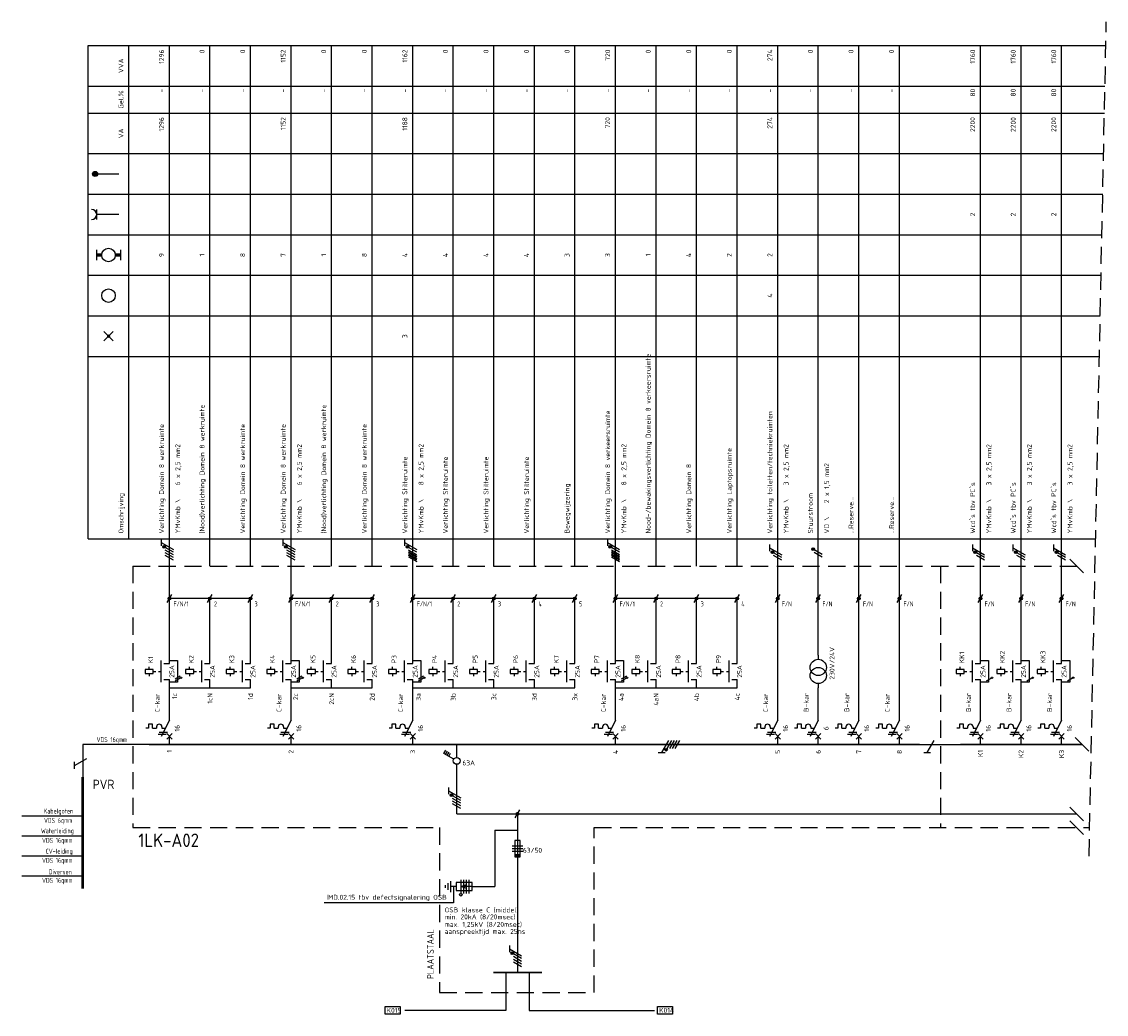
# Model space of a CAD drawing. Extents: x -1224 to 18134, y -20786 to 3554.
# Tile 56 of 88: x 7162 to 7563, y -606 to -239. Entities that reach past the tile are written whole.
import ezdxf
from ezdxf.enums import TextEntityAlignment as Align

# ---------------------------------------------------------------- set-up
doc = ezdxf.new("R2010")
doc.units = 0
doc.linetypes.add('HIDDEN', pattern=[9.525, 6.35, -3.175])
doc.linetypes.add('STABI11', pattern=[2, 1, -1])
doc.layers.get('0').update_dxf_attribs({"linetype": 'CONTINUOUS'})
for name, color, linetype in [('E-principe', 3, 'CONTINUOUS'), ('E-tekst', 2, 'CONTINUOUS'), ('EL$1----', 3, 'CONTINUOUS'), ('EL$1----_1LK-A04', 3, 'CONTINUOUS'), ('EL$1----_1LK-A08', 3, 'CONTINUOUS'), ('EL6131--_KG', 3, 'CONTINUOUS'), ('kast', 1, 'CONTINUOUS')]:
    doc.layers.add(name, color=color, linetype=linetype)
doc.styles.add('BURO-018', font='ISO.shx', dxfattribs={"height": 1.8})
doc.styles.add('BURO-035', font='ISO.shx', dxfattribs={"height": 3.5})
doc.styles.add('BURO-050', font='ISO.shx', dxfattribs={"height": 5})
doc.styles.get("Standard").update_dxf_attribs({"font": 'iso.shx'})

# ---------------------------------------------------------------- blocks, each defined once
blk = doc.blocks.new('RAIL3')
at = {"color": 0, "linetype": 'Continuous'}
for p, q in [((-6, 0), (6, 0)), ((1.73, 3), (-0.87, -1.5)), ((2.98, 3), (0.48, 3))]:
    blk.add_line(p, q, dxfattribs=at)
blk = doc.blocks.new('0302A1_')
at = {"color": 0, "linetype": 'Continuous'}
blk.add_line((-0.87, -1.5), (0.87, 1.5), dxfattribs=at)
at = {"color": 0, "const_width": 0.5}
blk.add_lwpolyline([(-0.25, 0, 1), (0.25, 0, 1)], format="xyb", close=True, dxfattribs=at)
at = {"color": 0, "linetype": 'Continuous'}
blk.add_circle((0, 0), 0.5, dxfattribs=at)
blk = doc.blocks.new('HL3')
at = {"color": 0, "linetype": 'Continuous'}
for p, q in [((-3, 6.98), (-3, 4.48)), ((-3, 5.73), (1.5, 3.13)), ((1.5, 2.13), (-1.5, 3.87)), ((1.5, 1.13), (-1.5, 2.87)), ((1.5, 0.13), (-1.5, 1.87)), ((1.5, -0.87), (-1.5, 0.87))]:
    blk.add_line(p, q, dxfattribs=at)
at = {"color": 0, "linetype": 'Continuous', "const_width": 0.5}
blk.add_lwpolyline([(-1.68, 4.12, 1), (-2.18, 4.12, 1)], format="xyb", close=True, dxfattribs=at)
at = {"color": 0, "linetype": 'Continuous'}
blk.add_circle((-1.93, 4.12), 0.5, dxfattribs=at)
blk = doc.blocks.new('E00515')
at = {"color": 0, "linetype": 'Continuous'}
for p, q in [((6, 1.5), (0, 1.5)), ((0, 1.5), (0, -1.5)), ((0, 0), (4, 0)), ((1.25, -2.5), (1.25, 2.5)), ((2.25, -2.5), (2.25, 2.5)), ((4, 0), (2.5, 0.5)), ((2.5, -0.5), (4, 0)), ((3.25, -2.5), (3.25, 2.5)), ((4.25, -2.5), (4.25, 2.5)), ((6, -1.5), (6, 1.5)), ((6, 0), (8, 0)), ((8, -2), (8, 2)), ((9, -1.25), (9, 1.25)), ((10, -0.5), (10, 0.5)), ((0, -1.5), (6, -1.5))]:
    blk.add_line(p, q, dxfattribs=at)
blk.add_circle((4.25, 3), 0.5, dxfattribs=at)
blk = doc.blocks.new('L1')
at = {"color": 0, "linetype": 'Continuous'}
for p, q in [((-3, 73.98), (-3, 71.48)), ((-3, 72.73), (1.5, 70.13)), ((1.5, 69.13), (-1.5, 70.87)), ((1.5, 68.13), (-1.5, 69.87))]:
    blk.add_line(p, q, dxfattribs=at)
at = {"color": 0, "linetype": 'Continuous', "const_width": 0.5}
blk.add_lwpolyline([(-1.68, 71.12, 1), (-2.18, 71.12, 1)], format="xyb", close=True, dxfattribs=at)
at = {"color": 0, "linetype": 'Continuous'}
blk.add_circle((-1.93, 71.12), 0.5, dxfattribs=at)
blk = doc.blocks.new('00P')
at = {"color": 0, "linetype": 'Continuous'}
for p, q in [((0, 31), (3, 31)), ((3, 31), (3, 23)), ((3, 23), (0, 23))]:
    blk.add_line(p, q, dxfattribs=at)
blk = doc.blocks.new('L3')
at = {"color": 0, "linetype": 'Continuous'}
for p, q in [((-3, 75.98), (-3, 73.48)), ((-3, 74.73), (1.5, 72.13)), ((1.5, 71.13), (-1.5, 72.87)), ((1.5, 70.13), (-1.5, 71.87)), ((1.5, 69.13), (-1.5, 70.87)), ((1.5, 68.13), (-1.5, 69.87))]:
    blk.add_line(p, q, dxfattribs=at)
at = {"color": 0, "linetype": 'Continuous', "const_width": 0.5}
blk.add_lwpolyline([(-1.68, 73.12, 1), (-2.18, 73.12, 1)], format="xyb", close=True, dxfattribs=at)
at = {"color": 0, "linetype": 'Continuous'}
blk.add_circle((-1.93, 73.12), 0.5, dxfattribs=at)
blk = doc.blocks.new('B26')
at = {"color": 0, "linetype": 'Continuous'}
for p, q in [((0, 9), (0, 21)), ((0, 9), (-3, 3)), ((-7.75, 6), (-8.75, 6)), ((-7.75, 7.5), (-7.75, 6)), ((-6.25, 7.5), (-7.75, 7.5)), ((-6.25, 6), (-6.25, 7.5)), ((-6.25, 6), (-4.75, 6)), ((-4.75, 6.5), (-4.75, 6)), ((-3.75, 4.5), (-0.75, 4.5)), ((-2.75, 6.5), (-2.75, 6)), ((-2.75, 6), (-1.5, 6)), ((-4.125, 3.75), (-1.125, 3.75)), ((-1, 4), (1, 2)), ((-1, 2), (1, 4)), ((0, 0), (0, 3))]:
    blk.add_line(p, q, dxfattribs=at)
blk.add_arc((-3.75, 6.5), 1, 0, 180, dxfattribs=at)
at = {"color": 1, "style": 'BURO-018'}
blk.add_attdef('E_VRIJ1', (-3.548, 12), '', height=1.8, rotation=90, dxfattribs=at)
at = {"color": 1, "linetype": 'Continuous', "style": 'BURO-018'}
blk.add_attdef('E_IIA', text='', height=1.8, rotation=90, dxfattribs=at).set_placement((2, 6), align=Align.TOP_CENTER)
blk = doc.blocks.new('M2')
at = {"color": 0, "linetype": 'Continuous'}
for p, q in [((0, 30), (0, 33)), ((-7.5, 27.75), (-7.5, 28.75)), ((-3, 23), (-3, 31)), ((-2, 30), (0, 30)), ((-6, 27.75), (-9, 27.75)), ((-9, 27.75), (-9, 26.25)), ((-9, 26.25), (-6, 26.25)), ((-7.5, 26.25), (-7.5, 25.25)), ((-6, 26.25), (-6, 27.75)), ((-6, 27.25), (-6, 27.25)), ((-2, 24), (0, 24)), ((0, 21), (0, 24))]:
    blk.add_line(p, q, dxfattribs=at)
at = {"color": 0, "linetype": 'STABI11'}
blk.add_line((-6, 27), (-3, 27), dxfattribs=at)
at = {"color": 1, "linetype": 'Continuous', "style": 'BURO-018'}
blk.add_attdef('E_VRIJ1', (-6, 30), '', height=1.8, rotation=90, dxfattribs=at)
blk.add_attdef('E_IMS', text='', height=1.8, rotation=90, dxfattribs=at).set_placement((0, 27), align=Align.TOP_CENTER)
blk = doc.blocks.new('b1s')
at = {"color": 0, "linetype": 'Continuous'}
blk.add_line((0, 33), (0, 54), dxfattribs=at)
blk = doc.blocks.new('m1s')
at = {"color": 0, "linetype": 'Continuous'}
blk.add_line((0, 54), (0, 66), dxfattribs=at)
blk = doc.blocks.new('m1')
at = {"color": 0, "linetype": 'Continuous'}
blk.add_line((0, 21), (0, 33), dxfattribs=at)
blk = doc.blocks.new('M13')
at = {"color": 0, "linetype": 'Continuous'}
for p, q in [((0, 33), (0, 31.5)), ((0, 22.5), (0, 21))]:
    blk.add_line(p, q, dxfattribs=at)
for centre in [(0, 28.5), (0, 25.5)]:
    blk.add_circle(centre, 3, dxfattribs=at)
at = {"color": 1, "linetype": 'Continuous', "style": 'BURO-018'}
blk.add_attdef('E_VRIJ1', (6, 24), '', height=1.8, rotation=90, dxfattribs=at)
blk = doc.blocks.new('KOLNR1')
at = {"color": 0, "linetype": 'Continuous'}
for p, q in [((1.41, -1.41), (-1.41, 1.41)), ((-1.41, -1.41), (1.41, 1.41))]:
    blk.add_line(p, q, dxfattribs=at)
at = {"color": 0, "linetype": 'Continuous', "const_width": 0.5}
blk.add_lwpolyline([(-0.25, 0, 1), (0.25, 0, 1)], format="xyb", close=True, dxfattribs=at)
blk = doc.blocks.new('KOLNR3')
at = {"color": 0, "linetype": 'Continuous'}
blk.add_circle((0, 0), 2, dxfattribs=at)
blk = doc.blocks.new('KOLNR5')
at = {"color": 0, "linetype": 'Continuous'}
for p, q in [((-3.5, -1.5), (-3.5, 1.5)), ((3.5, 1.5), (3.5, -1.5))]:
    blk.add_line(p, q, dxfattribs=at)
at = {"color": 0, "linetype": 'Continuous', "const_width": 1}
for points in [[(-2, 0), (-3.5, 0)], [(2, 0), (3.5, 0)]]:
    blk.add_lwpolyline(points, dxfattribs=at)
at = {"color": 0, "linetype": 'Continuous'}
blk.add_circle((0, 0), 2, dxfattribs=at)
blk = doc.blocks.new('KOLNR6')
at = {"color": 0, "linetype": 'Continuous'}
for p, q in [((-3.5, -1.5), (-3.5, 1.5)), ((3, 0), (-3.5, 0))]:
    blk.add_line(p, q, dxfattribs=at)
blk.add_arc((-5, 0), 1.5, 270, 90, dxfattribs=at)
blk = doc.blocks.new('KOLNR8')
at = {"color": 0, "linetype": 'Continuous'}
blk.add_line((-4, 0), (3, 0), dxfattribs=at)
at = {"color": 0, "linetype": 'Continuous', "const_width": 0.75}
blk.add_lwpolyline([(-4, -0.375, 1), (-4, 0.375, 1)], format="xyb", close=True, dxfattribs=at)
at = {"color": 0, "linetype": 'Continuous'}
blk.add_circle((-4, 0), 0.75, dxfattribs=at)
blk = doc.blocks.new('1P')
at = {"color": 0, "linetype": 'Continuous'}
blk.add_line((1.5, 0.87), (-1.5, -0.87), dxfattribs=at)

msp = doc.modelspace()

# ---------------------------------------------------------------- linework, layer by layer
at = {"layer": 'E-principe'}
for p, q in [((7208.66, -506.7), (7184.1, -506.7)), ((7184.1, -533.17), (7161.54, -533.17)), ((7184.1, -540.57), (7161.54, -540.57)), ((7184.1, -547.96), (7161.54, -547.96)), ((7184.1, -555.36), (7161.54, -555.36))]:
    msp.add_line(p, q, dxfattribs=at)
at = {"layer": 'E-principe', "const_width": 1}
msp.add_lwpolyline([(7184.1, -518.7), (7184.1, -560.05)], dxfattribs=at)
at = {"layer": 'EL$1----', "linetype": 'HIDDEN'}
msp.add_line((7556.32, -548.01), (7562.7, -239.4), dxfattribs=at)
at = {"layer": 'EL$1----', "linetype": 'Continuous'}
for p, q in [((7457.66, -436.41), (7454.66, -434.68)), ((7457.66, -437.41), (7454.66, -435.68)), ((7317.68, -510.04), (7318.38, -508.83)), ((7318.29, -510.39), (7318.99, -509.18)), ((7322.43, -511.45), (7322.43, -506.7)), ((7321.35, -512.16), (7317.68, -510.04)), ((7318.89, -510.74), (7319.59, -509.53)), ((7319.5, -511.09), (7320.2, -509.88)), ((7322.43, -532.39), (7322.43, -514.12)), ((7342.93, -544.23), (7346.93, -544.23)), ((7342.93, -545.23), (7346.93, -545.23)), ((7345.93, -542.23), (7343.93, -542.23)), ((7343.93, -542.23), (7343.93, -548.23)), ((7345.93, -548.23), (7345.93, -542.23)), ((7346.93, -546.23), (7342.93, -546.23)), ((7343.93, -548.23), (7345.93, -548.23)), ((7341.93, -581.06), (7341.93, -583.56)), ((7341.93, -582.31), (7346.43, -584.91)), ((7346.43, -585.91), (7343.43, -584.17)), ((7346.43, -586.91), (7343.43, -585.17)), ((7346.43, -587.91), (7343.43, -586.17)), ((7346.43, -588.91), (7343.43, -587.17))]:
    msp.add_line(p, q, dxfattribs=at)
at = {"layer": 'EL$1----'}
for p, q in [((7554.23, -443.23), (7549.16, -438.17)), ((7231.16, -452.7), (7216.16, -452.7)), ((7246.16, -452.7), (7231.16, -452.7)), ((7276.16, -452.7), (7261.16, -452.7)), ((7291.16, -452.7), (7276.16, -452.7)), ((7321.16, -452.7), (7306.16, -452.7)), ((7336.16, -452.7), (7321.16, -452.7)), ((7351.16, -452.7), (7336.16, -452.7)), ((7366.16, -452.7), (7351.16, -452.7)), ((7396.16, -452.7), (7381.16, -452.7)), ((7426.16, -452.7), (7396.16, -452.7)), ((7556.2, -509.23), (7551.13, -504.17)), ((7493.66, -506.7), (7508.66, -506.7)), ((7322.43, -532.39), (7551.7, -532.39)), ((7344.93, -532.39), (7344.93, -591.04)), ((7554.23, -534.93), (7549.16, -529.86)), ((7554.23, -539.97), (7549.16, -534.9)), ((7336.56, -538.44), (7344.93, -538.44)), ((7336.56, -538.44), (7336.56, -559.26)), ((7321.19, -559.26), (7321.19, -565.27)), ((7328.19, -559.26), (7336.56, -559.26)), ((7321.19, -565.27), (7273.4, -565.27)), ((7340.57, -591.04), (7340.57, -605.07)), ((7349.29, -591.04), (7349.29, -605.07)), ((7340.57, -605.07), (7303.24, -605.07)), ((7349.29, -605.07), (7395.61, -605.07))]:
    msp.add_line(p, q, dxfattribs=at)
at = {"layer": 'EL$1----', "color": 1, "linetype": 'Continuous'}
for p, q in [((7496.45, -509.7), (7499.05, -505.2)), ((7495.2, -509.7), (7497.7, -509.7))]:
    msp.add_line(p, q, dxfattribs=at)
at = {"layer": 'EL$1----', "linetype": 'Continuous', "const_width": 0.5}
for points in [[(7454.48, -434.43, 1), (7453.98, -434.43, 1)], [(7343.25, -583.92, 1), (7342.75, -583.92, 1)]]:
    msp.add_lwpolyline(points, format="xyb", close=True, dxfattribs=at)
at = {"layer": 'EL$1----', "linetype": 'Continuous', "const_width": 0.7}
msp.add_lwpolyline([(7335.93, -591.04), (7353.93, -591.04)], dxfattribs=at)
at = {"layer": 'EL$1----', "linetype": 'Continuous'}
for centre, radius in [((7454.23, -434.43), 0.5), ((7322.43, -512.78), 1.25), ((7343, -583.92), 0.5)]:
    msp.add_circle(centre, radius, dxfattribs=at)
at = {"layer": 'EL$1----'}
for centre in [(7220.43, -482.04), (7265.43, -482.04), (7310.43, -482.04), (7385.43, -482.04), (7520.43, -482.04), (7535.43, -482.04), (7550.43, -482.04)]:
    msp.add_circle(centre, 0.283, dxfattribs=at)
at = {"layer": 'EL$1----', "linetype": 'Continuous'}
msp.add_solid([(7343.93, -548.23), (7343.93, -547.23), (7345.93, -548.23), (7345.93, -547.23)], dxfattribs=at)
at = {"layer": 'EL$1----_1LK-A04', "color": 1}
for p, q in [((7186.16, -248.2), (7562.51, -248.2)), ((7186.16, -430.7), (7186.16, -248.2)), ((7201.16, -430.7), (7201.16, -248.2)), ((7186.16, -263.2), (7562.2, -263.2)), ((7186.16, -273.2), (7562, -273.2)), ((7186.16, -288.2), (7561.69, -288.2)), ((7186.16, -303.2), (7561.38, -303.2)), ((7186.16, -318.2), (7561.07, -318.2)), ((7186.16, -333.2), (7560.76, -333.2)), ((7186.16, -348.2), (7560.45, -348.2)), ((7186.16, -363.2), (7560.14, -363.2)), ((7186.16, -430.7), (7558.74, -430.7))]:
    msp.add_line(p, q, dxfattribs=at)
at = {"layer": 'EL$1----_1LK-A04'}
for p, q in [((7216.16, -440.7), (7216.16, -248.2)), ((7231.16, -440.7), (7231.16, -248.2)), ((7246.16, -440.7), (7246.16, -248.2)), ((7261.16, -440.7), (7261.16, -248.2)), ((7276.16, -440.7), (7276.16, -248.2)), ((7291.16, -440.7), (7291.16, -248.2)), ((7306.16, -440.7), (7306.16, -248.2)), ((7321.16, -440.7), (7321.16, -248.2)), ((7336.16, -440.7), (7336.16, -248.2)), ((7351.16, -440.7), (7351.16, -248.2)), ((7366.16, -440.7), (7366.16, -248.2)), ((7381.16, -440.7), (7381.16, -248.2)), ((7396.16, -440.7), (7396.16, -248.2)), ((7411.16, -440.7), (7411.16, -248.2)), ((7426.16, -440.7), (7426.16, -248.2)), ((7441.16, -440.7), (7441.16, -248.2)), ((7456.16, -440.7), (7456.16, -248.2)), ((7471.16, -440.7), (7471.16, -248.2)), ((7486.16, -440.7), (7486.16, -248.2)), ((7516.16, -440.7), (7516.16, -248.2)), ((7531.16, -440.7), (7531.16, -248.2)), ((7546.16, -440.7), (7546.16, -248.2)), ((7216.16, -485.7), (7231.16, -485.7)), ((7231.16, -485.7), (7246.16, -485.7)), ((7261.16, -485.7), (7276.16, -485.7)), ((7276.16, -485.7), (7291.16, -485.7)), ((7306.16, -485.7), (7366.16, -485.7)), ((7381.16, -485.7), (7426.16, -485.7))]:
    msp.add_line(p, q, dxfattribs=at)
at = {"layer": 'EL$1----_1LK-A04', "color": 1, "linetype": 'HIDDEN'}
for p, q in [((7202.66, -440.7), (7551.7, -440.7)), ((7202.66, -440.7), (7202.66, -537.43)), ((7501.43, -440.7), (7501.43, -537.43))]:
    msp.add_line(p, q, dxfattribs=at)
at = {"layer": 'EL$1----_1LK-A04'}
for points in [[(7223.66, -506.7, 0.7, 0.7, 0), (7208.66, -506.7, 0.7, 0.7, 0)], [(7238.66, -506.7, 0.7, 0.7, 0), (7223.66, -506.7, 0.7, 0.7, 0)], [(7253.66, -506.7, 0.7, 0.7, 0), (7238.66, -506.7, 0.7, 0.7, 0)], [(7268.66, -506.7, 0.7, 0.7, 0), (7253.66, -506.7, 0.7, 0.7, 0)], [(7283.66, -506.7, 0.7, 0.7, 0), (7268.66, -506.7, 0.7, 0.7, 0)], [(7298.66, -506.7, 0.7, 0.7, 0), (7283.66, -506.7, 0.7, 0.7, 0)], [(7313.66, -506.7, 0.7, 0.7, 0), (7298.66, -506.7, 0.7, 0.7, 0)], [(7328.66, -506.7, 0.7, 0.7, 0), (7313.66, -506.7, 0.7, 0.7, 0)], [(7343.66, -506.7, 0.7, 0.7, 0), (7328.66, -506.7, 0.7, 0.7, 0)], [(7358.66, -506.7, 0.7, 0.7, 0), (7343.66, -506.7, 0.7, 0.7, 0)], [(7373.66, -506.7, 0.7, 0.7, 0), (7358.66, -506.7, 0.7, 0.7, 0)], [(7388.66, -506.7, 0.7, 0.7, 0), (7373.66, -506.7, 0.7, 0.7, 0)], [(7403.66, -506.7, 0.7, 0.7, 0), (7388.66, -506.7, 0.7, 0.7, 0)], [(7418.66, -506.7, 0.7, 0.7, 0), (7403.66, -506.7, 0.7, 0.7, 0)], [(7433.66, -506.7, 0.7, 0.7, 0), (7418.66, -506.7, 0.7, 0.7, 0)], [(7448.66, -506.7, 0.7, 0.7, 0), (7433.66, -506.7, 0.7, 0.7, 0)], [(7463.66, -506.7, 0.7, 0.7, 0), (7448.66, -506.7, 0.7, 0.7, 0)], [(7478.66, -506.7, 0.7, 0.7, 0), (7463.66, -506.7, 0.7, 0.7, 0)], [(7493.66, -506.7, 0.7, 0.7, 0), (7478.66, -506.7, 0.7, 0.7, 0)], [(7523.66, -506.7, 0.7, 0.7, 0), (7508.66, -506.7, 0.7, 0.7, 0)], [(7538.66, -506.7, 0.7, 0.7, 0), (7523.66, -506.7, 0.7, 0.7, 0)], [(7553.66, -506.7, 0.7, 0.7, 0), (7538.66, -506.7, 0.7, 0.7, 0)]]:
    msp.add_lwpolyline(points, format="xyseb", dxfattribs=at)
at = {"layer": 'EL$1----_1LK-A08', "color": 2}
for p, q in [((7295.97, -603.65), (7301.5, -603.65)), ((7295.97, -606.49), (7295.97, -603.65)), ((7301.5, -603.65), (7301.5, -606.49)), ((7396.75, -603.65), (7402.28, -603.65)), ((7396.75, -606.49), (7396.75, -603.65)), ((7402.28, -603.65), (7402.28, -606.49)), ((7301.5, -606.49), (7295.97, -606.49)), ((7402.28, -606.49), (7396.75, -606.49))]:
    msp.add_line(p, q, dxfattribs=at)
at = {"layer": 'EL6131--_KG'}
for p, q in [((7304.66, -435.35), (7307.66, -437.08)), ((7304.66, -436.35), (7307.66, -438.08)), ((7379.66, -435.35), (7382.66, -437.08)), ((7379.66, -436.35), (7382.66, -438.08)), ((7304.66, -437.35), (7307.66, -439.08)), ((7379.66, -437.35), (7382.66, -439.08))]:
    msp.add_line(p, q, dxfattribs=at)
at = {"layer": 'kast', "color": 1, "linetype": 'HIDDEN'}
for p, q in [((7202.66, -537.43), (7316.09, -537.43)), ((7373.33, -537.43), (7556.54, -537.43))]:
    msp.add_line(p, q, dxfattribs=at)
at = {"layer": 'kast', "linetype": 'HIDDEN'}
for p, q in [((7316.09, -537.43), (7316.09, -598.45)), ((7373.33, -598.45), (7373.33, -537.43)), ((7316.09, -598.45), (7373.33, -598.45))]:
    msp.add_line(p, q, dxfattribs=at)

# ---------------------------------------------------------------- block references
at = {"layer": 'E-principe', "xscale": -1, "rotation": 90}
msp.add_blockref('RAIL3', (7184.1, -512.7), dxfattribs=at)
at = {"layer": 'EL$1----'}
for name, p in [('L3', (7216.16, -506.7)), ('L3', (7261.16, -506.7)), ('L3', (7306.16, -506.7)), ('L3', (7381.16, -506.7)), ('L1', (7441.16, -506.7)), ('L1', (7516.16, -506.7)), ('L1', (7531.16, -506.7)), ('L1', (7546.16, -506.7)), ('0302A1_', (7216.16, -452.7)), ('0302A1_', (7231.16, -452.7)), ('0302A1_', (7246.16, -452.7)), ('0302A1_', (7261.16, -452.7)), ('0302A1_', (7276.16, -452.7)), ('0302A1_', (7291.16, -452.7)), ('0302A1_', (7306.16, -452.7)), ('0302A1_', (7321.16, -452.7)), ('0302A1_', (7336.16, -452.7)), ('0302A1_', (7351.16, -452.7)), ('0302A1_', (7366.16, -452.7)), ('0302A1_', (7381.16, -452.7)), ('0302A1_', (7396.16, -452.7)), ('0302A1_', (7411.16, -452.7)), ('0302A1_', (7426.16, -452.7)), ('0302A1_', (7441.16, -452.7)), ('0302A1_', (7456.16, -452.7)), ('0302A1_', (7471.16, -452.7)), ('0302A1_', (7486.16, -452.7)), ('0302A1_', (7516.16, -452.7)), ('0302A1_', (7531.16, -452.7)), ('0302A1_', (7546.16, -452.7)), ('00P', (7216.16, -506.7)), ('00P', (7261.16, -506.7)), ('00P', (7306.16, -506.7)), ('00P', (7381.16, -506.7)), ('00P', (7516.16, -506.7)), ('00P', (7531.16, -506.7)), ('00P', (7546.16, -506.7)), ('HL3', (7322.43, -529.55)), ('0302A1_', (7344.93, -532.39))]:
    msp.add_blockref(name, p, dxfattribs=at)
at = {"layer": 'EL$1----', "xscale": 0.6399999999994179, "yscale": 0.6399999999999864, "zscale": 0.6400000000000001}
for p in [(7219.25, -481.95), (7219.25, -482.73), (7264.25, -481.95), (7264.25, -482.73), (7309.25, -481.95), (7309.25, -482.73), (7384.25, -481.95), (7384.25, -482.73), (7519.25, -482.73), (7534.25, -482.73), (7549.25, -482.73)]:
    msp.add_blockref('1P', p, dxfattribs=at)
at = {"layer": 'EL$1----', "color": 1, "rotation": 90}
msp.add_blockref('HL3', (7403.98, -506.7), dxfattribs=at)
at = {"layer": 'EL$1----', "rotation": 180}
msp.add_blockref('E00515', (7328.19, -559.26), dxfattribs=at)
at = {"layer": 'EL$1----_1LK-A04', "xscale": 1.25, "yscale": 1.25, "zscale": 1.25}
for name, p in [('KOLNR8', (7193.66, -295.7)), ('KOLNR6', (7193.66, -310.7)), ('KOLNR5', (7193.66, -325.7)), ('KOLNR3', (7193.66, -340.7)), ('KOLNR1', (7193.66, -355.7))]:
    msp.add_blockref(name, p, dxfattribs=at)
at = {"layer": 'EL$1----_1LK-A04'}
for name, p in [('m1s', (7216.16, -506.7)), ('m1s', (7261.16, -506.7)), ('m1s', (7306.16, -506.7)), ('m1s', (7381.16, -506.7)), ('m1s', (7441.16, -506.7)), ('m1s', (7456.16, -506.7)), ('m1s', (7471.16, -506.7)), ('m1s', (7486.16, -506.7)), ('m1s', (7516.16, -506.7)), ('m1s', (7531.16, -506.7)), ('m1s', (7546.16, -506.7)), ('b1s', (7216.16, -506.7)), ('b1s', (7231.16, -506.7)), ('b1s', (7246.16, -506.7)), ('b1s', (7261.16, -506.7)), ('b1s', (7276.16, -506.7)), ('b1s', (7291.16, -506.7)), ('b1s', (7306.16, -506.7)), ('b1s', (7321.16, -506.7)), ('b1s', (7336.16, -506.7)), ('b1s', (7351.16, -506.7)), ('b1s', (7366.16, -506.7)), ('b1s', (7381.16, -506.7)), ('b1s', (7396.16, -506.7)), ('b1s', (7411.16, -506.7)), ('b1s', (7426.16, -506.7)), ('b1s', (7441.16, -506.7)), ('b1s', (7456.16, -506.7)), ('b1s', (7471.16, -506.7)), ('b1s', (7486.16, -506.7)), ('b1s', (7516.16, -506.7)), ('b1s', (7531.16, -506.7)), ('b1s', (7546.16, -506.7)), ('m1', (7441.16, -506.7)), ('m1', (7471.16, -506.7)), ('m1', (7486.16, -506.7))]:
    msp.add_blockref(name, p, dxfattribs=at)
for name, p, values in [('M13', (7456.16, -506.7), {'E_VRIJ1': '230V/24V'}), ('M2', (7516.16, -506.7), {'E_IMS': '25A', 'E_VRIJ1': 'KK1'}), ('M2', (7531.16, -506.7), {'E_IMS': '25A', 'E_VRIJ1': 'KK2'}), ('M2', (7546.16, -506.7), {'E_IMS': '25A', 'E_VRIJ1': 'KK3'}), ('M2', (7216.16, -506.7), {'E_IMS': '25A', 'E_VRIJ1': 'K1'}), ('M2', (7231.16, -506.7), {'E_IMS': '25A', 'E_VRIJ1': 'K2'}), ('M2', (7246.16, -506.7), {'E_IMS': '25A', 'E_VRIJ1': 'K3'}), ('M2', (7261.16, -506.7), {'E_IMS': '25A', 'E_VRIJ1': 'K4'}), ('M2', (7276.16, -506.7), {'E_IMS': '25A', 'E_VRIJ1': 'K5'}), ('M2', (7291.16, -506.7), {'E_IMS': '25A', 'E_VRIJ1': 'K6'}), ('M2', (7306.16, -506.7), {'E_IMS': '25A', 'E_VRIJ1': 'P3'}), ('M2', (7321.16, -506.7), {'E_IMS': '25A', 'E_VRIJ1': 'P4'}), ('M2', (7336.16, -506.7), {'E_IMS': '25A', 'E_VRIJ1': 'P5'}), ('M2', (7351.16, -506.7), {'E_IMS': '25A', 'E_VRIJ1': 'P6'}), ('M2', (7366.16, -506.7), {'E_IMS': '25A', 'E_VRIJ1': 'K7'}), ('M2', (7381.16, -506.7), {'E_IMS': '25A', 'E_VRIJ1': 'P7'}), ('M2', (7396.16, -506.7), {'E_IMS': '25A', 'E_VRIJ1': 'K8'}), ('M2', (7411.16, -506.7), {'E_IMS': '25A', 'E_VRIJ1': 'P8'}), ('M2', (7426.16, -506.7), {'E_IMS': '25A', 'E_VRIJ1': 'P9'}), ('B26', (7216.16, -506.7), {'E_IIA': '16', 'E_VRIJ1': 'C-kar'}), ('B26', (7261.16, -506.7), {'E_IIA': '16', 'E_VRIJ1': 'C-kar'}), ('B26', (7306.16, -506.7), {'E_IIA': '16', 'E_VRIJ1': 'C-kar'}), ('B26', (7381.16, -506.7), {'E_IIA': '16', 'E_VRIJ1': 'C-kar'}), ('B26', (7441.16, -506.7), {'E_IIA': '16', 'E_VRIJ1': 'C-kar'}), ('B26', (7456.16, -506.7), {'E_IIA': '6', 'E_VRIJ1': 'B-kar'}), ('B26', (7471.16, -506.7), {'E_IIA': '16', 'E_VRIJ1': 'B-kar'}), ('B26', (7486.16, -506.7), {'E_IIA': '16', 'E_VRIJ1': 'C-kar'}), ('B26', (7516.16, -506.7), {'E_IIA': '16', 'E_VRIJ1': 'B-kar'}), ('B26', (7531.16, -506.7), {'E_IIA': '16', 'E_VRIJ1': 'B-kar'}), ('B26', (7546.16, -506.7), {'E_IIA': '16', 'E_VRIJ1': 'B-kar'})]:
    msp.add_blockref(name, p, dxfattribs=at).add_auto_attribs(values)

# ---------------------------------------------------------------- texts
at = {"layer": 'E-principe', "color": 2, "style": 'BURO-035'}
msp.add_text('PVR', height=3.5, dxfattribs=at).set_placement((7187.8, -523.22))
at = {"layer": 'E-tekst', "color": 1, "width": 0.8}
for s, p in [('F/N/1', (7217.69, -455.61)), ('2', (7232.69, -455.61)), ('3', (7247.69, -455.61)), ('F/N/1', (7262.69, -455.61)), ('2', (7277.69, -455.61)), ('3', (7292.69, -455.61)), ('F/N/1', (7307.69, -455.61)), ('2', (7322.69, -455.61)), ('3', (7337.69, -455.61)), ('4', (7352.69, -455.61)), ('5', (7367.69, -455.61)), ('F/N/1', (7382.69, -455.61)), ('2', (7397.69, -455.61)), ('3', (7412.69, -455.61)), ('4', (7427.69, -455.61)), ('F/N', (7442.69, -455.61)), ('F/N', (7457.69, -455.61)), ('F/N', (7472.69, -455.61)), ('F/N', (7487.69, -455.61)), ('F/N', (7517.69, -455.61)), ('F/N', (7532.69, -455.61)), ('F/N', (7547.69, -455.61)), ('VDS 16qmm', (7189.25, -505.79)), ('Kabelgoten', (7169.69, -532.23)), ('VDS 6qmm', (7169.79, -535.66)), ('Waterleiding', (7168.66, -539.52)), ('VDS 16qmm', (7169.07, -543.05)), ('CV-leiding', (7170.41, -547.07)), ('VDS 16qmm', (7169.07, -550.45)), ('Diversen', (7171.54, -554.7)), ('VDS 16qmm', (7169.07, -557.84))]:
    msp.add_text(s, height=1.8, dxfattribs=at).set_placement(p)
at = {"layer": 'EL$1----', "color": 1, "style": 'BURO-018'}
msp.add_text('63A', height=1.8, dxfattribs=at).set_placement((7326.86, -512.62), align=Align.TOP_CENTER)
msp.add_text('63/50', height=1.8, dxfattribs=at).set_placement((7354.02, -544.92), align=Align.TOP_RIGHT)
for s, p in [('IMD.02.15 tbv defectsignalering OSB', (7274.19, -564.1)), ('OSB klasse C (middel)', (7317.99, -568.78)), ('min. 20kA (8/20msec)', (7317.99, -571.36)), ('max. 1,25kV (8/20msec)', (7317.99, -574.15)), ('aanspreektijd max. 25ns', (7317.99, -576.75))]:
    msp.add_text(s, height=1.8, dxfattribs=at).set_placement(p)
for s, p in [('K015', (7296.51, -604.14)), ('K014', (7397.29, -604.14))]:
    msp.add_text(s, height=1.8, dxfattribs=at).set_placement(p, align=Align.TOP_LEFT)
at = {"layer": 'EL$1----_1LK-A04', "color": 1, "style": 'BURO-018'}
for s, p in [('1296', (7214.16, -249.7)), ('0', (7229.16, -249.7)), ('0', (7244.16, -249.7)), ('1152', (7259.16, -249.7)), ('0', (7274.16, -249.7)), ('0', (7289.16, -249.7)), ('1162', (7304.16, -249.7)), ('0', (7319.16, -249.7)), ('0', (7334.16, -249.7)), ('0', (7349.16, -249.7)), ('0', (7364.16, -249.7)), ('720', (7379.16, -249.7)), ('0', (7394.16, -249.7)), ('0', (7409.16, -249.7)), ('0', (7424.16, -249.7)), ('274', (7439.16, -249.7)), ('0', (7454.16, -249.7)), ('0', (7469.16, -249.7)), ('0', (7484.16, -249.7)), ('1760', (7514.16, -249.7)), ('1760', (7529.16, -249.7)), ('1760', (7544.16, -249.7)), ('-', (7214.16, -264.2)), ('-', (7229.16, -264.2)), ('-', (7244.16, -264.2)), ('-', (7259.16, -264.2)), ('-', (7274.16, -264.2)), ('-', (7289.16, -264.2)), ('-', (7304.16, -264.2)), ('-', (7319.16, -264.2)), ('-', (7334.16, -264.2)), ('-', (7349.16, -264.2)), ('-', (7364.16, -264.2)), ('-', (7379.16, -264.2)), ('-', (7394.16, -264.2)), ('-', (7409.16, -264.2)), ('-', (7424.16, -264.2)), ('-', (7439.16, -264.2)), ('-', (7454.16, -264.2)), ('-', (7469.16, -264.2)), ('-', (7484.16, -264.2)), ('80', (7514.16, -264.2)), ('80', (7529.16, -264.2)), ('80', (7544.16, -264.2)), ('1296', (7214.16, -274.7)), ('1152', (7259.16, -274.7)), ('1188', (7304.16, -274.7)), ('720', (7379.16, -274.7)), ('274', (7439.16, -274.7)), ('2200', (7514.16, -274.7)), ('2200', (7529.16, -274.7)), ('2200', (7544.16, -274.7))]:
    msp.add_text(s, height=1.8, rotation=90, dxfattribs=at).set_placement(p, align=Align.RIGHT)
for s, p in [('VVA', (7199.16, -255.7)), ('Gel.%', (7199.16, -268.2)), ('VA', (7199.16, -280.7)), ('2', (7514.16, -310.7)), ('2', (7529.16, -310.7)), ('2', (7544.16, -310.7)), ('9', (7214.16, -325.7)), ('1', (7229.16, -325.7)), ('8', (7244.16, -325.7)), ('7', (7259.16, -325.7)), ('1', (7274.16, -325.7)), ('8', (7289.16, -325.7)), ('4', (7304.16, -325.7)), ('4', (7319.16, -325.7)), ('4', (7334.16, -325.7)), ('4', (7349.16, -325.7)), ('3', (7364.16, -325.7)), ('3', (7379.16, -325.7)), ('1', (7394.16, -325.7)), ('4', (7409.16, -325.7)), ('2', (7424.16, -325.7)), ('2', (7439.16, -325.7)), ('4', (7439.16, -340.7)), ('3', (7304.16, -355.7))]:
    msp.add_text(s, height=1.8, rotation=90, dxfattribs=at).set_placement(p, align=Align.CENTER)
for s, p in [('Nood-/bewakingsverlichting Domein 8 verkeersruimte', (7394.16, -428.7)), ('(Nood)verlichting Domein 8 werkruimte', (7229.16, -428.7)), ('(Nood)verlichting Domein 8 werkruimte', (7274.16, -428.7)), ('Verlichting Domein 8 verkeersruimte', (7379.16, -428.7)), ('Verlichting toiletten/techniekruimten', (7439.16, -428.7)), ('Verlichting Domein 8 werkruimte', (7214.16, -428.7)), ('Verlichting Domein 8 werkruimte', (7244.16, -428.7)), ('Verlichting Domein 8 werkruimte', (7259.16, -428.7)), ('Verlichting Domein 8 werkruimte', (7289.16, -428.7)), ('Verlichting Laptopsruimte', (7424.16, -428.7)), ('YMvKmb \\    6 x 2,5 mm2', (7220.16, -428.7)), ('YMvKmb \\    6 x 2,5 mm2', (7265.16, -428.7)), ('Verlichting Stilteruimte', (7304.16, -428.7)), ('YMvKmb \\    8 x 2,5 mm2', (7310.16, -428.7)), ('Verlichting Stilteruimte', (7319.16, -428.7)), ('Verlichting Stilteruimte', (7334.16, -428.7)), ('Verlichting Stilteruimte', (7349.16, -428.7)), ('YMvKmb \\    8 x 2,5 mm2', (7385.16, -428.7)), ('Verlichting Domein 8', (7409.16, -428.7)), ('YMvKmb \\    3 x 2,5 mm2', (7445.16, -428.7)), ('YMvKmb \\    3 x 2,5 mm2', (7520.16, -428.7)), ('YMvKmb \\    3 x 2,5 mm2', (7535.16, -428.7)), ('YMvKmb \\    3 x 2,5 mm2', (7550.16, -428.7)), ('VD \\    2 x 1,5 mm2', (7460.16, -428.7)), ('Bewegwijzering', (7364.16, -428.7)), ('Wcd`s tbv PC`s', (7514.16, -428.7)), ('Wcd`s tbv PC`s', (7529.16, -428.7)), ('Wcd`s tbv PC`s', (7544.16, -428.7)), ('Omschrijving', (7199.16, -428.7)), ('Stuurstroom', (7454.16, -428.7)), ('...Reserve...', (7469.16, -428.7)), ('...Reserve...', (7484.16, -428.7))]:
    msp.add_text(s, height=1.8, rotation=90, dxfattribs=at).set_placement(p)
for s, p in [('1c', (7218.1, -487.7)), ('1cN', (7231.16, -487.7)), ('1d', (7246.16, -487.7)), ('2c', (7262.83, -487.7)), ('2cN', (7276.16, -487.7)), ('2d', (7291.16, -487.7)), ('3a', (7308.23, -487.7)), ('3b', (7321.16, -487.7)), ('3c', (7336.16, -487.7)), ('3d', (7351.16, -487.7)), ('3x', (7366.16, -487.7)), ('4a', (7383.23, -487.7)), ('4aN', (7396.16, -487.7)), ('4b', (7411.16, -487.7)), ('4c', (7426.16, -487.7)), ('1', (7216.16, -508.7)), ('2', (7261.16, -508.7)), ('3', (7306.16, -508.7)), ('4', (7381.16, -508.7)), ('5', (7441.16, -508.7)), ('6', (7456.16, -508.7)), ('7', (7471.16, -508.7)), ('8', (7486.16, -508.7)), ('K1', (7516.16, -508.7)), ('K2', (7531.16, -508.7)), ('K3', (7546.16, -508.7))]:
    msp.add_text(s, height=1.8, rotation=90, dxfattribs=at).set_placement(p, align=Align.MIDDLE_RIGHT)
at = {"layer": 'kast', "color": 2, "style": 'BURO-050'}
msp.add_text('1LK-A02', height=5, dxfattribs=at).set_placement((7227.11, -542.13), align=Align.MIDDLE_RIGHT)
at = {"layer": 'kast', "color": 2, "linetype": 'HIDDEN', "style": 'BURO-018'}
msp.add_text('PLAATSTAAL', height=2.5, rotation=90, dxfattribs=at).set_placement((7312.72, -575), align=Align.MIDDLE_RIGHT)

doc.saveas('drawing.dxf')
